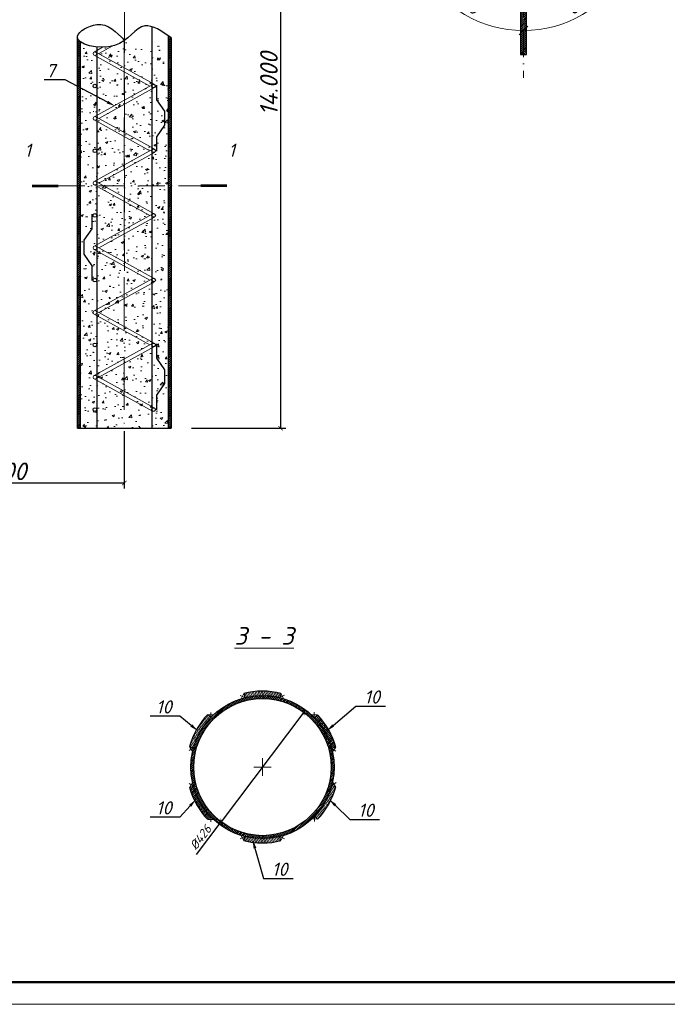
# Model space of a CAD drawing. Header units: millimetres. Extents: x 12962 to 32397, y -4138 to -1429.
# Tile 15 of 41: x 13468 to 13615, y -2996 to -2772. Entities that reach past the tile are written whole.
import ezdxf
from ezdxf import colors
from ezdxf.entities.mleader import LeaderData, LeaderLine
from ezdxf.enums import TextEntityAlignment as Align
from ezdxf.math import Vec2, Vec3

# ---------------------------------------------------------------- set-up
doc = ezdxf.new("R2010")
doc.units = ezdxf.units.MM
doc.linetypes.add('ACAD_ISO10W100', pattern=[18, 12, -3, 0, -3])
for name, color, linetype in [('1', 7, 'Continuous'), ('DIM', 3, 'Continuous'), ('KOLOD', 250, 'Continuous'), ('Text', 154, 'Continuous'), ('ЛИНИИ(та)', 3, 'Continuous'), ('РУССКИЙ', 2, 'Continuous')]:
    doc.layers.add(name, color=color, linetype=linetype)
doc.layers.add('1_В1', color=160, linetype='Continuous', lineweight=100)
doc.layers.add('_1 asosiy', color=7, linetype='Continuous', lineweight=40)
doc.styles.add('ISOCPEUR', font='isocpeui.ttf')
doc.styles.add('ROMANS', font='ROMANS.SHX', dxfattribs={"width": 0.8})
doc.styles.add('НВК_Ш_(3)_И', font='isocpeui.ttf', dxfattribs={"height": 3})
doc.styles.add('НВК_Ш_(4)_И', font='isocpeui.ttf', dxfattribs={"height": 4})
doc.styles.add('Шрифт Р2', font='isocpeui.ttf', dxfattribs={"height": 2})
doc.dimstyles.new('ISOCPEUR ш2', dxfattribs={"dimtxt": 2, "dimasz": 1, "dimexe": 1.25, "dimexo": 0.625, "dimtad": 1, "dimlfac": 0.5, "dimtxsty": 'Шрифт Р2', "dimblk": 'ARCHTICK', "dimcen": 2.5, "dimadec": 0, "dimazin": 0, "dimtfac": 1, "dimtmove": 0, "dimatfit": 3, "dimfxl": 1, "dimarcsym": 0})
doc.dimstyles.new('ROMANS_1', dxfattribs={"dimtxt": 3, "dimasz": 2, "dimexe": 1, "dimexo": 1.5, "dimgap": 1, "dimtad": 1, "dimdsep": 46, "dimtxsty": 'ROMANS', "dimblk1": 'OBLIQUE', "dimblk2": 'OBLIQUE', "dimsah": 1, "dimcen": -2.5, "dimdle": 1, "dimclrd": 3, "dimclre": 3, "dimclrt": 3, "dimadec": 0, "dimazin": 0, "dimtfac": 1, "dimtix": 1, "dimtmove": 1, "dimatfit": 3, "dimldrblk": 'OPEN30', "dimfxl": 1, "dimtolj": 1, "dimtzin": 0, "dimarcsym": 0})
pattern_1 = [(45, (3978.2925, 52.58866), (-0.224506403, 0.224506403), [])]

# ---------------------------------------------------------------- blocks, each defined once
blk = doc.blocks.new('*U38')
at = {"lineweight": 50}
blk.add_line((569, 0), (0, 0), dxfattribs=at)
at = {"lineweight": 9}
blk.add_line((574, -5), (-20, -5), dxfattribs=at)
blk = doc.blocks.new('_Oblique')
at = {"color": 0, "linetype": 'ByBlock', "lineweight": -2}
blk.add_line((-0.5, -0.5), (0.5, 0.5), dxfattribs=at)
blk = doc.blocks.new('*D1796')
at = {"layer": '1', "color": 154, "lineweight": 9, "transparency": 16777216}
blk.add_arc((13582.57, -2748.37), 26.48, 29.2387, 90, dxfattribs=at)
at = {"layer": 'Defpoints', "color": 0, "linetype": 'ACAD_ISO10W100', "lineweight": 25, "transparency": 16777216}
for p in [(13582.57, -2711.19), (13599.76, -2728.24), (13615.01, -2730.21), (13550.12, -2766.53), (13582.57, -2785.55)]:
    blk.add_point(p, dxfattribs=at)
at = {"layer": '1', "color": 154, "linetype": 'ACAD_ISO10W100', "lineweight": 9, "transparency": 16777216, "xscale": 2, "yscale": 2, "zscale": 2}
for p, rotation in [((13582.57, -2721.89), 179.9999999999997), ((13605.67, -2735.44), 299.2387135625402)]:
    blk.add_blockref('_Oblique', p, dxfattribs=dict(at, rotation=rotation))
at = {"layer": '1', "color": 154, "linetype": 'ACAD_ISO10W100', "lineweight": 0, "transparency": 16777216, "insert": (13597.22, -2723.37), "char_height": 3, "attachment_point": 5, "rotation": 329.6194, "style": 'НВК_Ш_(3)_И'}
blk.add_mtext('\\A1;60', dxfattribs=at)
blk = doc.blocks.new('_Open30')
at = {"layer": 'Text', "color": 0, "lineweight": -2}
for p, q in [((-1, 0.27), (0, 0)), ((0, 0), (-1, -0.27)), ((0, 0), (-1, 0))]:
    blk.add_line(p, q, dxfattribs=at)
blk = doc.blocks.new('*D1797')
at = {"layer": '1', "color": 154, "lineweight": 9, "transparency": 16777216}
blk.add_arc((13582.57, -2748.37), 26.48, 90, 150.7613, dxfattribs=at)
at = {"layer": 'Defpoints', "color": 0, "linetype": 'ACAD_ISO10W100', "lineweight": 25, "transparency": 16777216}
for p in [(13582.57, -2711.19), (13573.4, -2723.53), (13550.12, -2730.21), (13615.01, -2766.53), (13582.57, -2785.55)]:
    blk.add_point(p, dxfattribs=at)
at = {"layer": '1', "color": 154, "linetype": 'ACAD_ISO10W100', "lineweight": 9, "transparency": 16777216, "xscale": 2, "yscale": 2, "zscale": 2}
blk.add_blockref('_Oblique', (13582.57, -2721.89), dxfattribs=at)
at = {"layer": '1', "color": 154, "linetype": 'ACAD_ISO10W100', "lineweight": 9, "transparency": 16777216, "xscale": 2, "yscale": 2, "zscale": 2, "rotation": 240.7612864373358}
blk.add_blockref('_Oblique', (13559.46, -2735.44), dxfattribs=at)
at = {"layer": '1', "color": 154, "linetype": 'ACAD_ISO10W100', "lineweight": 0, "transparency": 16777216, "insert": (13567.91, -2723.37), "char_height": 3, "attachment_point": 5, "rotation": 30.3806, "style": 'НВК_Ш_(3)_И'}
blk.add_mtext('\\A1;60', dxfattribs=at)
blk = doc.blocks.new('*D1772')
at = {"layer": '1', "color": 154, "lineweight": 9, "transparency": 16777216}
blk.add_arc((13582.57, -2748.37), 26.48, 209.2387, 270, dxfattribs=at)
at = {"layer": 'Defpoints', "color": 0, "linetype": 'ACAD_ISO10W100', "lineweight": 25, "transparency": 16777216}
for p in [(13582.57, -2711.19), (13615.01, -2730.21), (13550.12, -2766.53), (13565.37, -2768.5), (13582.57, -2785.55)]:
    blk.add_point(p, dxfattribs=at)
at = {"layer": '1', "color": 154, "linetype": 'ACAD_ISO10W100', "lineweight": 9, "transparency": 16777216, "xscale": 2, "yscale": 2, "zscale": 2, "rotation": 119.2387135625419}
blk.add_blockref('_Oblique', (13559.46, -2761.3), dxfattribs=at)
at = {"layer": '1', "color": 154, "linetype": 'ACAD_ISO10W100', "lineweight": 9, "transparency": 16777216, "xscale": 2, "yscale": 2, "zscale": 2}
blk.add_blockref('_Oblique', (13582.57, -2774.84), dxfattribs=at)
at = {"layer": '1', "color": 154, "linetype": 'ACAD_ISO10W100', "lineweight": 0, "transparency": 16777216, "insert": (13570.44, -2769.05), "char_height": 3, "attachment_point": 5, "rotation": 329.6194, "style": 'НВК_Ш_(3)_И'}
blk.add_mtext('\\A1;60', dxfattribs=at)
blk = doc.blocks.new('*D1773')
at = {"layer": '1', "color": 154, "lineweight": 9, "transparency": 16777216}
blk.add_arc((13582.57, -2748.37), 26.48, 270, 330.7613, dxfattribs=at)
at = {"layer": 'Defpoints', "color": 0, "linetype": 'ACAD_ISO10W100', "lineweight": 25, "transparency": 16777216}
for p in [(13582.57, -2711.19), (13550.12, -2730.21), (13615.01, -2766.53), (13591.73, -2773.21), (13582.57, -2785.55)]:
    blk.add_point(p, dxfattribs=at)
at = {"layer": '1', "color": 154, "linetype": 'ACAD_ISO10W100', "lineweight": 9, "transparency": 16777216, "xscale": 2, "yscale": 2, "zscale": 2}
for p, rotation in [((13605.67, -2761.3), 60.76128643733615), ((13582.57, -2774.84), 179.9999999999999)]:
    blk.add_blockref('_Oblique', p, dxfattribs=dict(at, rotation=rotation))
at = {"layer": '1', "color": 154, "linetype": 'ACAD_ISO10W100', "lineweight": 0, "transparency": 16777216, "insert": (13594.69, -2769.05), "char_height": 3, "attachment_point": 5, "rotation": 30.3806, "style": 'НВК_Ш_(3)_И'}
blk.add_mtext('\\A1;60', dxfattribs=at)
blk = doc.blocks.new('_ArchTick')
at = {"color": 0, "linetype": 'ByBlock', "const_width": 0.15}
blk.add_lwpolyline([(-0.5, -0.5), (0.5, 0.5)], dxfattribs=at)
blk = doc.blocks.new('*D1691')
at = {"layer": 'Defpoints', "color": 0, "lineweight": 25, "transparency": 16777216}
for p in [(13532.67, -2929.6), (13513.91, -2954.48)]:
    blk.add_point(p, dxfattribs=at)
at = {"layer": 'KOLOD', "color": 154, "lineweight": -2, "transparency": 16777216}
for p in [(13532.67, -2929.6), (13508.34, -2961.88)]:
    blk.add_line(p, (13513.91, -2954.48), dxfattribs=at)
for p, rotation in [((13532.67, -2929.6), 232.9971425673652), ((13513.91, -2954.48), 52.99714256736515)]:
    blk.add_blockref('_ArchTick', p, dxfattribs=dict(at, rotation=rotation))
at = {"layer": 'KOLOD', "color": 154, "lineweight": 0, "transparency": 16777216, "insert": (13509.23, -2958), "char_height": 2, "attachment_point": 5, "rotation": 52.9971, "style": 'ISOCPEUR'}
blk.add_mtext('%%C426', dxfattribs=at)
blk = doc.blocks.new('*D1783')
at = {"layer": 'Defpoints', "color": 0, "lineweight": 25, "transparency": 16777216}
for p in [(13506.57, -2708.78), (13506.57, -2865.13), (13527.38, -2865.13)]:
    blk.add_point(p, dxfattribs=at)
at = {"layer": 'KOLOD', "color": 154, "lineweight": -2, "transparency": 16777216}
for p, q in [((13507.19, -2708.78), (13528.63, -2708.78)), ((13527.38, -2708.78), (13527.38, -2865.13)), ((13507.19, -2865.13), (13528.63, -2865.13))]:
    blk.add_line(p, q, dxfattribs=at)
for p, rotation in [((13527.38, -2708.78), 90), ((13527.38, -2865.13), 270)]:
    blk.add_blockref('_ArchTick', p, dxfattribs=dict(at, rotation=rotation))
at = {"layer": 'KOLOD', "color": 154, "lineweight": 0, "transparency": 16777216, "insert": (13524.75, -2786.96), "char_height": 4, "attachment_point": 5, "rotation": 90, "style": 'НВК_Ш_(4)_И'}
blk.add_mtext('14.000', dxfattribs=at)

msp = doc.modelspace()

# ---------------------------------------------------------------- hatches: boundary and pattern name
at = {"lineweight": 0, "ltscale": 10}
h = msp.add_hatch(dxfattribs=at)
h.set_pattern_fill('ANSI31', color=5, scale=0.1)
h.set_pattern_definition(pattern_1)
h.paths.add_polyline_path([(13555.007, -2732.196), (13554.372, -2733.33), (13563.662, -2738.531), (13564.297, -2737.397)])
h.paths.add_polyline_path([(13564.297, -2759.339), (13563.662, -2758.205), (13554.372, -2763.405), (13555.007, -2764.539)])
h.paths.add_polyline_path([(13583.215, -2769.668), (13581.916, -2769.668), (13581.916, -2780.314), (13583.215, -2780.314)])
h.paths.add_polyline_path([(13601.469, -2758.205), (13600.834, -2759.339), (13610.125, -2764.539), (13610.76, -2763.405)])
h.paths.add_polyline_path([(13610.76, -2733.33), (13610.125, -2732.196), (13600.834, -2737.397), (13601.469, -2738.531)])
h.paths.add_polyline_path([(13581.916, -2727.068), (13583.215, -2727.068), (13583.215, -2716.421), (13581.916, -2716.421)])
h = msp.add_hatch(dxfattribs=at)
h.set_pattern_fill('ANSI31', color=5, scale=0.1)
h.set_pattern_definition(pattern_1)
h.paths.add_polyline_path([(13481.261, -2865.135), (13481.911, -2865.135), (13481.911, -2777.411), (13481.905, -2777.407), (13481.848, -2777.363), (13481.794, -2777.319), (13481.741, -2777.274), (13481.691, -2777.228), (13481.644, -2777.182), (13481.599, -2777.136), (13481.556, -2777.088), (13481.516, -2777.041), (13481.479, -2776.992), (13481.444, -2776.944), (13481.412, -2776.894), (13481.383, -2776.845), (13481.356, -2776.794), (13481.332, -2776.744), (13481.311, -2776.692), (13481.293, -2776.641), (13481.278, -2776.589), (13481.266, -2776.536), (13481.261, -2776.511), (13481.261, -2776.511)])
h.paths.add_polyline_path([(13501.911, -2865.135), (13502.561, -2865.135), (13502.561, -2776.511), (13501.911, -2776.055)])
at = {"lineweight": 0, "ltscale": 20}
h = msp.add_hatch(dxfattribs=at)
h.set_pattern_fill('ANSI31', color=5, scale=0.1, angle=250)
h.set_pattern_definition([(295, (3978.2925, 52.58866), (0.287752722, 0.134181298), [])])
h.paths.add_polyline_path([(13519.024, -2925.348), (13519.298, -2926.284, -0.1242188), (13527.252, -2926.276), (13527.49, -2925.331, 0.1247507)])
h.paths.add_polyline_path([(13527.252, -2957.806, -0.1242188), (13519.298, -2957.798), (13519.024, -2958.733, 0.1247507), (13527.49, -2958.75)])
h.paths.add_polyline_path([(13539.932, -2946.505), (13538.982, -2946.285, -0.1242188), (13535.09, -2953.222), (13535.797, -2953.892, 0.1247507)])
h.paths.add_polyline_path([(13511.575, -2930.773), (13510.873, -2930.098, 0.1247507), (13506.684, -2937.455), (13507.631, -2937.681, -0.1242188)])
at = {"lineweight": 0, "ltscale": 10}
h = msp.add_hatch(dxfattribs=at)
h.set_pattern_fill('ANSI31', color=5, scale=0.1)
h.set_pattern_definition(pattern_1)
h.paths.add_polyline_path([(13507.036, -2942.041, 0.6779382), (13535.09, -2953.222), (13534.6, -2952.758, -0.6779382), (13507.711, -2942.041, -1), (13538.871, -2942.041, -0.191939), (13534.6, -2952.758), (13535.09, -2953.222, 0.191939), (13539.546, -2942.041, 1)])
at = {"lineweight": 0, "ltscale": 20}
h = msp.add_hatch(dxfattribs=at)
h.set_pattern_fill('ANSI31', color=5, scale=0.1)
h.set_pattern_definition(pattern_1)
h.paths.add_polyline_path([(13507.631, -2946.4), (13506.684, -2946.627, 0.1247507), (13510.873, -2953.983), (13511.575, -2953.308, -0.1242188)])
h.paths.add_polyline_path([(13535.797, -2930.19), (13535.09, -2930.86, -0.1242188), (13538.982, -2937.796), (13539.932, -2937.577, 0.1247507)])
at = {"layer": 'ЛИНИИ(та)', "lineweight": 0, "ltscale": 500}
h = msp.add_hatch(dxfattribs=at)
h.set_pattern_fill('AR-CONC', color=154, scale=0.03, style=0)
h.set_pattern_definition([(50, (3811.4944, 180.7604), (5.46554, -0.4781726), [0.5715, -6.2865]), (355, (3811.4944, 180.7604), (-1.0573026, 5.7317054), [0.4572, -5.0292175]), (100.451445, (3811.95, 180.7206), (4.4082374, 5.2535326), [0.4857003, -5.3427073]), (46.1842, (3811.4944, 182.2844), (8.1323712, -1.26127), [0.85725, -9.42975]), (96.63556, (3812.172, 182.179), (7.122124, 7.422784), [0.728551, -8.014068]), (351.18415, (3811.4944, 182.284), (7.122124, 7.422784), [0.685799, -7.543792]), (21, (3812.2564, 181.9034), (4.5484317, -3.067956), [0.5715, -6.2865]), (326, (3812.2564, 181.9034), (1.854061, 5.525639), [0.4572, -5.0292]), (71.451445, (3812.6355, 181.648), (6.4024926, 2.457683), [0.4857003, -5.342698]), (37.5, (3811.4944, 180.7604), (0.0926581, 2.53665117), [0, -4.96824, 0, -5.1054, 0, -5.04825]), (7.5, (3811.4944, 180.7604), (2.0045899, 3.00541724), [0, -2.91084, 0, -4.85394, 0, -1.92405]), (327.5, (3809.7952, 180.7604), (4.06771786, -0.1718623), [0, -1.905, 0, -5.9436, 0, -7.8867]), (317.5, (3809.0332, 180.7604), (4.4438754, 0.7627947), [0, -2.4765, 0, -3.94716, 0, -5.6007])])
edge = h.paths.add_edge_path()
edge.add_spline(control_points=[(13498.153, -2778.586), (13499.696, -2778.438), (13501.116, -2778.011), (13501.911, -2777.416)], knot_values=[17.8504569, 17.8504569, 17.8504569, 17.8504569, 21.3265935, 21.3265935, 21.3265935, 21.3265935], degree=3, periodic=0)
edge.add_line((13501.911, -2777.416), (13501.911, -2865.135))
edge.add_line((13501.911, -2865.135), (13498.153, -2865.135))
edge.add_line((13498.153, -2865.135), (13498.153, -2860.887))
edge.add_arc((13498.573, -2860.887), 0.42, 180, 360)
edge.add_arc((13498.573, -2860.887), 0.42, 0, 180)
edge.add_line((13498.153, -2860.887), (13498.153, -2847.561))
edge.add_arc((13498.573, -2847.561), 0.42, 180, 360)
edge.add_arc((13498.883, -2847.044), 0.529, 282.0855, 485.80869)
edge.add_arc((13498.573, -2846.195), 0.42, 270, 360)
edge.add_arc((13498.573, -2846.195), 0.42, 0, 180)
edge.add_line((13498.153, -2846.195), (13498.153, -2834.236))
edge.add_arc((13498.573, -2834.236), 0.42, 180, 360)
edge.add_arc((13498.883, -2833.719), 0.529, 282.0855, 485.80869)
edge.add_arc((13498.573, -2832.87), 0.42, 270, 360)
edge.add_arc((13498.573, -2832.87), 0.42, 0, 180)
edge.add_line((13498.153, -2832.87), (13498.153, -2820.91))
edge.add_arc((13498.573, -2820.91), 0.42, 180, 360)
edge.add_arc((13498.883, -2820.393), 0.529, 282.0855, 485.80869)
edge.add_arc((13498.573, -2819.544), 0.42, 270, 360)
edge.add_arc((13498.573, -2819.544), 0.42, 0, 180)
edge.add_line((13498.153, -2819.544), (13498.153, -2807.584))
edge.add_arc((13498.573, -2807.584), 0.42, 180, 360)
edge.add_arc((13498.883, -2807.067), 0.529, 282.0855, 485.80869)
edge.add_arc((13498.573, -2806.218), 0.42, 270, 360)
edge.add_arc((13498.573, -2806.218), 0.42, 0, 180)
edge.add_line((13498.153, -2806.218), (13498.153, -2792.892))
edge.add_arc((13498.573, -2792.892), 0.42, 180, 360)
edge.add_arc((13498.573, -2792.892), 0.42, 0, 180)
edge.add_line((13498.153, -2792.892), (13498.153, -2779.566))
edge.add_arc((13498.573, -2779.566), 0.42, 180, 360)
edge.add_arc((13498.573, -2779.566), 0.42, 360, 458.14566)
edge = h.paths.add_edge_path()
edge.add_spline(control_points=[(13491.911, -2777.115), (13492.569, -2777.583), (13494.338, -2778.57), (13496.807, -2778.714), (13498.153, -2778.586)], knot_values=[12.6513982, 12.6513982, 12.6513982, 12.6513982, 14.8165687, 17.8504569, 17.8504569, 17.8504569, 17.8504569], degree=3, periodic=0)
edge.add_line((13498.153, -2778.586), (13498.153, -2865.135))
edge.add_line((13498.153, -2865.135), (13491.911, -2865.135))
edge.add_line((13491.911, -2865.135), (13491.911, -2777.115))
edge = h.paths.add_edge_path()
edge.add_spline(control_points=[(13481.911, -2777.411), (13483.205, -2779.788), (13484.125, -2778.335), (13485.653, -2778.584)], knot_values=[0.6688477, 0.6688477, 0.6688477, 0.6688477, 4.6692169, 4.6692169, 4.6692169, 4.6692169], degree=3, periodic=0)
edge.add_line((13485.653, -2778.584), (13485.653, -2779.566))
edge.add_arc((13485.233, -2779.566), 0.42, 0, 180)
edge.add_arc((13485.233, -2779.566), 0.42, 180, 360)
edge.add_line((13485.653, -2779.566), (13485.653, -2792.892))
edge.add_arc((13485.233, -2792.892), 0.42, 0, 180)
edge.add_arc((13485.233, -2792.892), 0.42, 180, 360)
edge.add_line((13485.653, -2792.892), (13485.653, -2806.218))
edge.add_arc((13485.233, -2806.218), 0.42, 0, 180)
edge.add_arc((13484.924, -2806.735), 0.529, 102.0855, 305.80869)
edge.add_arc((13485.233, -2807.584), 0.42, 90, 180)
edge.add_arc((13485.233, -2807.584), 0.42, 180, 360)
edge.add_line((13485.653, -2807.584), (13485.653, -2819.544))
edge.add_arc((13485.233, -2819.544), 0.42, 0, 180)
edge.add_arc((13484.924, -2820.061), 0.529, 102.0855, 305.80869)
edge.add_arc((13485.233, -2820.91), 0.42, 90, 180)
edge.add_arc((13485.233, -2820.91), 0.42, 180, 360)
edge.add_line((13485.653, -2820.91), (13485.653, -2832.87))
edge.add_arc((13485.233, -2832.87), 0.42, 0, 180)
edge.add_arc((13484.924, -2833.387), 0.529, 102.0855, 305.80869)
edge.add_arc((13485.233, -2834.236), 0.42, 90, 180)
edge.add_arc((13485.233, -2834.236), 0.42, 180, 360)
edge.add_line((13485.653, -2834.236), (13485.653, -2846.195))
edge.add_arc((13485.233, -2846.195), 0.42, 0, 180)
edge.add_arc((13484.924, -2846.712), 0.529, 102.0855, 305.80869)
edge.add_arc((13485.233, -2847.561), 0.42, 90, 180)
edge.add_arc((13485.233, -2847.561), 0.42, 180, 360)
edge.add_line((13485.653, -2847.561), (13485.653, -2860.887))
edge.add_arc((13485.233, -2860.887), 0.42, 0, 180)
edge.add_arc((13485.233, -2860.887), 0.42, 180, 360)
edge.add_line((13485.653, -2860.887), (13485.653, -2865.135))
edge.add_line((13485.653, -2865.135), (13481.911, -2865.135))
edge.add_line((13481.911, -2865.135), (13481.911, -2777.411))
h.paths.add_polyline_path([(13485.799, -2778.597), (13485.653, -2778.584), (13485.653, -2865.135), (13491.911, -2865.135), (13491.903, -2829.409), (13491.903, -2777.121), (13491.817, -2777.181), (13491.722, -2777.247), (13491.626, -2777.311), (13491.528, -2777.374), (13491.43, -2777.437), (13491.33, -2777.498), (13491.229, -2777.558), (13491.127, -2777.617), (13491.024, -2777.675), (13490.919, -2777.732), (13490.813, -2777.787), (13490.706, -2777.841), (13490.597, -2777.893), (13490.487, -2777.944), (13490.375, -2777.994), (13490.262, -2778.041), (13490.148, -2778.088), (13490.032, -2778.132), (13489.914, -2778.174), (13489.795, -2778.215), (13489.674, -2778.254), (13489.552, -2778.291), (13489.428, -2778.326), (13489.302, -2778.359), (13489.176, -2778.39), (13489.053, -2778.418), (13488.929, -2778.444), (13488.804, -2778.469), (13488.678, -2778.491), (13488.551, -2778.513), (13488.424, -2778.532), (13488.295, -2778.55), (13488.166, -2778.566), (13488.036, -2778.581), (13487.905, -2778.594), (13487.774, -2778.605), (13487.642, -2778.615), (13487.51, -2778.623), (13487.377, -2778.63), (13487.245, -2778.635), (13487.112, -2778.639), (13486.979, -2778.641), (13486.831, -2778.642), (13486.682, -2778.641), (13486.534, -2778.638), (13486.387, -2778.633), (13486.239, -2778.627), (13486.092, -2778.619), (13485.945, -2778.609)])

# ---------------------------------------------------------------- linework, layer by layer
at = {"color": 7, "lineweight": 30, "ltscale": 100}
for p, q in [((13519.024, -2925.348), (13519.298, -2926.284)), ((13527.49, -2925.331), (13527.252, -2926.276)), ((13510.873, -2930.098), (13511.575, -2930.773)), ((13535.797, -2930.19), (13535.09, -2930.86)), ((13506.684, -2937.455), (13507.631, -2937.681)), ((13539.932, -2937.577), (13538.982, -2937.796)), ((13506.684, -2946.627), (13507.631, -2946.4)), ((13539.932, -2946.505), (13538.982, -2946.285)), ((13510.873, -2953.983), (13511.575, -2953.308)), ((13535.797, -2953.892), (13535.09, -2953.222)), ((13519.024, -2958.733), (13519.298, -2957.798)), ((13527.49, -2958.75), (13527.252, -2957.806))]:
    msp.add_line(p, q, dxfattribs=at)
at = {"color": 7, "ltscale": 100}
for p, q in [((13512.061, -2931.241), (13512.062, -2931.242)), ((13538.359, -2937.816), (13538.929, -2937.246)), ((13538.574, -2938.527), (13538.735, -2938.4)), ((13538.639, -2939.35), (13539.209, -2938.781)), ((13538.812, -2938.266), (13538.973, -2938.139))]:
    msp.add_line(p, q, dxfattribs=at)
at = {"color": 7, "lineweight": 0, "ltscale": 100}
for p, q in [((13523.291, -2944.042), (13523.291, -2940.039)), ((13525.293, -2942.041), (13521.289, -2942.041))]:
    msp.add_line(p, q, dxfattribs=at)
at = {"color": 7, "lineweight": 30, "ltscale": 100}
for points in [[(13499.256, -2787.265), (13499.256, -2790.567), (13501.076, -2793.149), (13501.076, -2796.324), (13499.256, -2798.949), (13499.256, -2802.251)], [(13484.566, -2816.56), (13484.566, -2819.862), (13482.745, -2822.445), (13482.745, -2825.62), (13484.566, -2828.245), (13484.566, -2831.547)], [(13499.256, -2845.944), (13499.256, -2849.246), (13501.076, -2851.828), (13501.076, -2855.004), (13499.256, -2857.628), (13499.256, -2860.93)]]:
    msp.add_lwpolyline(points, dxfattribs=at)
for radius in [16.255, 15.58, 15.579]:
    msp.add_circle((13523.291, -2942.041), radius, dxfattribs=at)
for start, end in [(75.89534, 104.33914), (136.11912, 164.56292), (15.01681, 43.46061), (195.43708, 223.88088), (316.53939, 344.98319), (255.66086, 284.10466)]:
    msp.add_arc((13523.291, -2942.041), 17.229, start, end, dxfattribs=at)
at = {"layer": '1', "color": 252, "linetype": 'ACAD_ISO10W100', "lineweight": 0}
for points in [[(13491.919, -2695.471), (13491.919, -2829.409)], [(13491.911, -2776.511), (13491.911, -2865.135)], [(13491.911, -2776.511), (13491.911, -2865.135)]]:
    msp.add_lwpolyline(points, dxfattribs=at)
at = {"layer": 'DIM', "color": 6, "linetype": 'ACAD_ISO10W100', "lineweight": 0, "ltscale": 0.5}
msp.add_lwpolyline([(13582.566, -2711.188), (13582.566, -2785.547)], dxfattribs=at)
at = {"layer": 'DIM', "color": 252, "linetype": 'ACAD_ISO10W100', "lineweight": 0, "ltscale": 0.5}
msp.add_lwpolyline([(13476.926, -2810.058), (13509.249, -2810.058)], dxfattribs=at)
at = {"layer": 'ЛИНИИ(та)', "color": 1, "lineweight": 30, "ltscale": 0.05}
for p, q in [((13498.153, -2773.945), (13498.153, -2865.135)), ((13485.653, -2778.584), (13485.653, -2865.135))]:
    msp.add_line(p, q, dxfattribs=at)
at = {"layer": 'ЛИНИИ(та)', "color": 250, "lineweight": 0, "ltscale": 0.05}
for p, q in [((13518.211, -2925.772), (13519.277, -2926.289)), ((13518.974, -2925.474), (13518.487, -2926.519)), ((13528.317, -2925.759), (13527.252, -2926.276)), ((13527.555, -2925.461), (13528.042, -2926.505)), ((13511.013, -2930.178), (13512.197, -2930.166)), ((13511.575, -2930.773), (13511.582, -2929.621)), ((13535.596, -2930.208), (13534.413, -2930.162)), ((13535.063, -2929.586), (13535.001, -2930.737)), ((13506.628, -2938.309), (13507.631, -2937.681)), ((13507.418, -2938.524), (13506.822, -2937.537)), ((13539.955, -2938.471), (13538.982, -2937.796)), ((13539.84, -2937.66), (13539.169, -2938.597)), ((13507.624, -2946.402), (13506.637, -2945.808)), ((13506.825, -2946.581), (13507.42, -2945.557)), ((13539.997, -2945.569), (13539.002, -2946.211)), ((13539.203, -2945.366), (13539.813, -2946.343)), ((13512.185, -2953.921), (13511.033, -2953.921)), ((13511.592, -2954.486), (13511.575, -2953.302)), ((13535.66, -2953.809), (13534.476, -2953.838)), ((13535.09, -2953.222), (13535.099, -2954.374)), ((13519.238, -2957.782), (13518.231, -2958.343)), ((13518.996, -2958.565), (13518.403, -2957.539)), ((13528.301, -2958.355), (13527.252, -2957.806)), ((13528.087, -2957.564), (13527.537, -2958.577))]:
    msp.add_line(p, q, dxfattribs=at)
at = {"layer": 'ЛИНИИ(та)', "color": 250, "lineweight": 30, "ltscale": 0.05}
msp.add_lwpolyline([(13581.916, -2780.314), (13583.215, -2780.314), (13583.215, -2769.668), (13581.916, -2769.668)], close=True, dxfattribs=at)
for points in [[(13501.911, -2865.135), (13501.911, -2776.055)], [(13481.261, -2865.135), (13481.261, -2776.511)], [(13481.911, -2777.411), (13481.911, -2865.135)], [(13502.561, -2776.511), (13502.561, -2865.135)], [(13481.261, -2865.135), (13502.561, -2865.135)]]:
    msp.add_lwpolyline(points, dxfattribs=at)
at = {"layer": 'ЛИНИИ(та)', "color": 252, "lineweight": 0, "ltscale": 0.05}
for points in [[(13486.103, -2780.082), (13489.176, -2778.39)], [(13486.979, -2778.641), (13485.031, -2779.714)], [(13497.703, -2787.428), (13485.031, -2780.45)], [(13498.714, -2787.032), (13485.436, -2779.714)], [(13498.371, -2787.06), (13485.031, -2794.406)], [(13486.103, -2794.773), (13498.776, -2787.796)], [(13497.703, -2802.119), (13485.031, -2795.142)], [(13498.714, -2801.724), (13485.436, -2794.406)], [(13498.371, -2801.752), (13485.031, -2809.098)], [(13486.103, -2809.465), (13498.776, -2802.488)], [(13498.714, -2816.416), (13485.436, -2809.098)], [(13497.703, -2816.811), (13485.031, -2809.834)], [(13498.371, -2816.444), (13485.031, -2823.79)], [(13486.103, -2824.157), (13498.776, -2817.18)], [(13497.703, -2831.503), (13485.031, -2824.526)], [(13498.714, -2831.108), (13485.436, -2823.79)], [(13498.371, -2831.135), (13485.031, -2838.481)], [(13486.103, -2838.849), (13498.776, -2831.872)], [(13498.714, -2845.8), (13485.436, -2838.481)], [(13497.703, -2846.195), (13485.031, -2839.217)], [(13498.371, -2845.827), (13485.031, -2853.173)], [(13486.103, -2853.541), (13498.776, -2846.563)], [(13498.351, -2861.243), (13485.031, -2853.909)], [(13498.714, -2860.491), (13485.436, -2853.173)]]:
    msp.add_lwpolyline(points, dxfattribs=at)
at = {"layer": 'ЛИНИИ(та)', "color": 7}
for points in [[(13476.926, -2810.133, 0.6, 0.6, 0), (13470.926, -2810.151, 0.6, 0.6, 0), (13472.926, -2810.145, 0, 1.2, 0), (13472.914, -2806.145, 0, 0, 0), (13472.896, -2800.145, 0, 0, 0)], [(13509.249, -2810.058, 0.6, 0.6, 0), (13515.249, -2810.052, 0.6, 0.6, 0), (13513.249, -2810.054, 0, 1.2, 0), (13513.245, -2806.054, 0, 0, 0), (13513.239, -2800.054, 0, 0, 0)]]:
    msp.add_lwpolyline(points, format="xyseb", dxfattribs=at)
at = {"layer": 'ЛИНИИ(та)', "color": 252, "lineweight": 0, "ltscale": 0.05}
for centre in [(13485.233, -2780.082), (13485.233, -2794.774), (13485.233, -2809.466), (13485.233, -2824.158), (13485.233, -2838.849), (13485.233, -2853.541)]:
    msp.add_circle(centre, 0.42, dxfattribs=at)
at = {"layer": 'ЛИНИИ(та)', "color": 1, "lineweight": 30, "ltscale": 0.05}
for centre in [(13485.233, -2787.428), (13498.573, -2787.428), (13485.233, -2802.12), (13498.573, -2802.12), (13485.233, -2816.812), (13498.573, -2816.812), (13485.233, -2831.503), (13498.573, -2831.503), (13485.233, -2846.195), (13498.573, -2846.195), (13485.233, -2860.887), (13498.573, -2860.887)]:
    msp.add_circle(centre, 0.42, dxfattribs=at)
at = {"layer": 'ЛИНИИ(та)', "color": 250, "lineweight": 30, "ltscale": 500}
msp.add_spline([(13502.561, -2776.511), (13496.586, -2773.783), (13489.658, -2778.259), (13481.269, -2776.151), (13485.661, -2773.476), (13491.919, -2777.102)], degree=3, dxfattribs=at)

# ---------------------------------------------------------------- block references
at = {"layer": '_1 asosiy', "color": 0, "ltscale": 30}
msp.add_blockref('*U38', (13367.344, -2990.904), dxfattribs=at)

# ---------------------------------------------------------------- texts
at = {"layer": 'РУССКИЙ', "color": 154, "lineweight": 0, "style": 'НВК_Ш_(4)_И'}
for rotation, p in [(0.11476, (13470.741, -2803.519)), (359.88524, (13517.044, -2803.523))]:
    msp.add_text('1', height=3, rotation=rotation, dxfattribs=at).set_placement(p, align=Align.RIGHT)
at = {"layer": 'РУССКИЙ', "color": 154, "lineweight": 0, "insert": (13499.443, -2910.259), "char_height": 4, "attachment_point": 1, "style": 'ISOCPEUR'}
msp.add_mtext_dynamic_manual_height_columns('\\pi17.50816;{\\L3 - 3}', width=48.62239, gutter_width=0.125, heights=[0], dxfattribs=at)

# ---------------------------------------------------------------- dimensions: what is measured, and where the dimension line sits
at = {"layer": '1', "color": 252, "linetype": 'ACAD_ISO10W100', "lineweight": 0}
for base, line1, line2, picture, middle in [((13599.764, -2728.237), ((13550.123, -2766.528), (13615.008, -2730.207)), ((13582.566, -2711.188), (13582.566, -2785.547)), '*D1796', (13597.22, -2723.37)), ((13573.4, -2723.528), ((13615.008, -2766.528), (13550.123, -2730.207)), ((13582.566, -2711.188), (13582.566, -2785.547)), '*D1797', (13567.911, -2723.37)), ((13565.368, -2768.498), ((13582.566, -2711.188), (13582.566, -2785.547)), ((13550.123, -2766.528), (13615.008, -2730.207)), '*D1772', (13570.44, -2769.052)), ((13591.731, -2773.207), ((13615.008, -2766.528), (13550.123, -2730.207)), ((13582.566, -2711.188), (13582.566, -2785.547)), '*D1773', (13594.692, -2769.052))]:
    dim = msp.add_angular_dim_2l(base=base, line1=line1, line2=line2, text='60', dimstyle='ROMANS_1', override={"dimtxsty": 'НВК_Ш_(3)_И', "dimclrd": 154, "dimclre": 154, "dimclrt": 154, "dimfxl": 1.5, "dimlwd": 9, "dimlwe": 9, "dimarcsym": 1}, dxfattribs=at)
    dim.commit()
    dim.dimension.update_dxf_attribs({"geometry": picture, "text_midpoint": middle})
at = {"layer": 'KOLOD', "color": 154, "lineweight": 0}
dim = msp.add_aligned_dim(p1=(13506.569, -2708.777), p2=(13506.569, -2865.135), distance=20.807, text='14.000', dimstyle='ISOCPEUR ш2', override={"dimtxt": 4, "dimtxsty": 'НВК_Ш_(4)_И', "dimclrd": 154, "dimclre": 154, "dimclrt": 154, "dimtmove": 1}, dxfattribs=at)
dim.commit()
dim.dimension.update_dxf_attribs({"geometry": '*D1783', "text_midpoint": (13524.75, -2786.956)})
msp.add_aligned_dim(p1=(13436.911, -2865.135), p2=(13491.911, -2865.135), distance=-12.399, text='1400', dimstyle='ISOCPEUR ш2', override={"dimtxt": 4, "dimtxsty": 'НВК_Ш_(4)_И', "dimclrd": 154, "dimclre": 154, "dimclrt": 154, "dimtmove": 1}, dxfattribs=at).render()
dim = msp.add_diameter_dim_2p(p1=(13532.667, -2929.599), p2=(13513.915, -2954.482), text='%%C426', dimstyle='ISOCPEUR ш2', override={"dimtxsty": 'ISOCPEUR', "dimclrd": 154, "dimclre": 154, "dimclrt": 154}, dxfattribs=at)
dim.commit()
dim.dimension.update_dxf_attribs({"geometry": '*D1691', "text_midpoint": (13509.229, -2957.999)})

# ---------------------------------------------------------------- leaders
at = {"layer": '1_В1', "color": 154, "lineweight": 0}
ml = msp.add_multileader_mtext('Standard', dxfattribs=at)
ml.set_content('{\\C154;7}', color=176, style='НВК_Ш_(3)_И')
ml.set_leader_properties(color=154)
ml.build(insert=Vec2(0, 0))
ml.multileader.update_dxf_attribs({"text_left_attachment_type": 6, "text_right_attachment_type": 6, "dogleg_length": 0.5, "arrow_head_size": 2})
ctx = ml.context
ctx.base_point, ctx.char_height, ctx.arrow_head_size, ctx.plane_origin = Vec3(13472.35, -2786.055), 3, 2, Vec3(13694.188, -2810.823)
ctx.left_attachment, ctx.right_attachment, ctx.text_align_type = 6, 6, 1
notes = []
notes.append((ctx, [(0, (1, 1, 0), (13478.504, -2786.055), (-1, 0), 0.5, [(0, [(13489.838, -2792.005)], 0, [])])]))
ctx.mtext.insert, ctx.mtext.width, ctx.mtext.alignment, ctx.mtext.flow_direction = Vec3(13475.177, -2782.455), 5.60883, 2, 5
ml = msp.add_multileader_mtext('Standard', dxfattribs=at)
ml.set_content('{\\C154;10}', color=176, style='НВК_Ш_(3)_И')
ml.set_leader_properties(color=154)
ml.build(insert=Vec2(0, 0))
ml.multileader.update_dxf_attribs({"text_left_attachment_type": 6, "text_right_attachment_type": 6, "dogleg_length": 0.5, "arrow_head_size": 2})
ctx = ml.context
ctx.base_point, ctx.char_height, ctx.arrow_head_size, ctx.plane_origin = Vec3(13544.668, -2928.235), 3, 2, Vec3(13327.795, -2941.869)
ctx.left_attachment, ctx.right_attachment, ctx.text_align_type = 6, 6, 1
notes.append((ctx, [(0, (1, 1, 0), (13544.521, -2928.235), (1, 0), 0.146, [(0, [(13537.805, -2933.899)], 0, [])])]))
ctx.mtext.insert, ctx.mtext.width, ctx.mtext.alignment, ctx.mtext.flow_direction = Vec3(13548.178, -2924.635), 31.92091, 2, 5
ml = msp.add_multileader_mtext('Standard', dxfattribs=at)
ml.set_content('{\\C154;10}', color=176, style='НВК_Ш_(3)_И')
ml.set_leader_properties(color=154)
ml.build(insert=Vec2(0, 0))
ml.multileader.update_dxf_attribs({"text_left_attachment_type": 6, "text_right_attachment_type": 6, "dogleg_length": 0.5, "arrow_head_size": 2})
ctx = ml.context
ctx.base_point, ctx.char_height, ctx.arrow_head_size, ctx.plane_origin = Vec3(13497.379, -2930.493), 3, 2, Vec3(13720.964, -2944.127)
ctx.left_attachment, ctx.right_attachment, ctx.text_align_type = 6, 6, 1
notes.append((ctx, [(0, (1, 1, 0), (13504.546, -2930.493), (-1, 0), 0.146, [(0, [(13508.674, -2933.875)], 0, [])])]))
ctx.mtext.insert, ctx.mtext.width, ctx.mtext.alignment, ctx.mtext.flow_direction = Vec3(13500.89, -2926.893), 12.07314, 2, 5
ml = msp.add_multileader_mtext('Standard', dxfattribs=at)
ml.set_content('{\\C154;10}', color=176, style='НВК_Ш_(3)_И')
ml.set_leader_properties(color=154)
ml.build(insert=Vec2(0, 0))
ml.multileader.update_dxf_attribs({"text_left_attachment_type": 6, "text_right_attachment_type": 6, "dogleg_length": 0.5, "arrow_head_size": 2})
ctx = ml.context
ctx.base_point, ctx.char_height, ctx.arrow_head_size, ctx.plane_origin = Vec3(13497.379, -2953.409), 3, 2, Vec3(13720.964, -2967.043)
ctx.left_attachment, ctx.right_attachment, ctx.text_align_type = 6, 6, 1
notes.append((ctx, [(0, (1, 1, 0), (13504.546, -2953.409), (-1, 0), 0.146, [(0, [(13508.206, -2949.361)], 0, [])])]))
ctx.mtext.insert, ctx.mtext.width, ctx.mtext.alignment, ctx.mtext.flow_direction = Vec3(13500.89, -2949.809), 12.07314, 2, 5
ml = msp.add_multileader_mtext('Standard', dxfattribs=at)
ml.set_content('{\\C154;10}', color=176, style='НВК_Ш_(3)_И')
ml.set_leader_properties(color=154)
ml.build(insert=Vec2(0, 0))
ml.multileader.update_dxf_attribs({"text_left_attachment_type": 6, "text_right_attachment_type": 6, "dogleg_length": 0.5, "arrow_head_size": 2})
ctx = ml.context
ctx.base_point, ctx.char_height, ctx.arrow_head_size, ctx.plane_origin = Vec3(13543.259, -2953.95), 3, 2, Vec3(13326.695, -2967.584)
ctx.left_attachment, ctx.right_attachment, ctx.text_align_type = 6, 6, 1
notes.append((ctx, [(0, (1, 1, 0), (13543.113, -2953.95), (1, 0), 0.146, [(0, [(13538.396, -2949.33)], 0, [])])]))
ctx.mtext.insert, ctx.mtext.width, ctx.mtext.alignment, ctx.mtext.flow_direction = Vec3(13546.769, -2950.35), 12.07314, 2, 5
ml = msp.add_multileader_mtext('Standard', dxfattribs=at)
ml.set_content('10', color=176, style='НВК_Ш_(3)_И')
ml.set_leader_properties(color=154)
ml.build(insert=Vec2(0, 0))
ml.multileader.update_dxf_attribs({"text_left_attachment_type": 6, "text_right_attachment_type": 6, "dogleg_length": 0.5, "arrow_head_size": 2})
ctx = ml.context
ctx.base_point, ctx.char_height, ctx.arrow_head_size, ctx.plane_origin = Vec3(13523.685, -2967.346), 3, 2, Vec3(13307.121, -2980.98)
ctx.left_attachment, ctx.right_attachment, ctx.text_align_type = 6, 6, 1
notes.append((ctx, [(0, (1, 1, 0), (13523.539, -2967.346), (1, 0), 0.146, [(0, [(13521.042, -2958.536)], 0, [])])]))
ctx.mtext.insert, ctx.mtext.width, ctx.mtext.alignment, ctx.mtext.flow_direction = Vec3(13527.195, -2963.746), 12.07314, 2, 5
for ctx, leaders in notes:
    for number, flags, end, landing, length, lines in leaders:
        leader = LeaderData()
        leader.index, (leader.has_last_leader_line, leader.has_dogleg_vector, leader.attachment_direction) = number, flags
        leader.last_leader_point, leader.dogleg_vector, leader.dogleg_length = Vec3(end), Vec3(landing), length
        for number, points, colour, breaks in lines:
            line = LeaderLine()
            line.index, line.vertices, line.color, line.breaks = number, Vec3.list(points), colors.encode_raw_color(colour), breaks
            leader.lines.append(line)
        ctx.leaders.append(leader)

doc.saveas('drawing.dxf')
